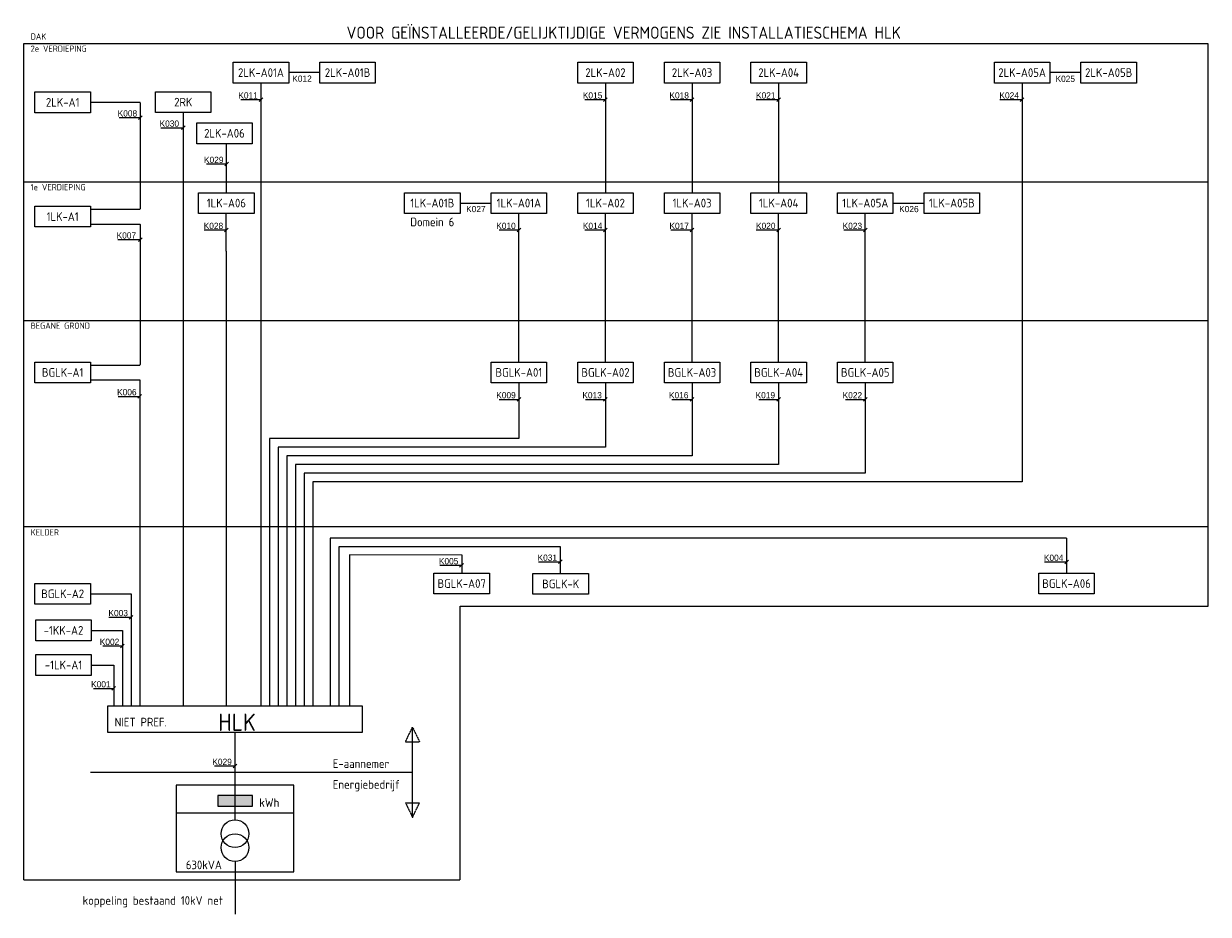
# Model space of a CAD drawing. Header units: millimetres. Extents: x 37000 to 71199, y 350 to 26071.
import ezdxf
from ezdxf.enums import TextEntityAlignment as Align

# ---------------------------------------------------------------- set-up
doc = ezdxf.new("R2010")
doc.units = ezdxf.units.MM
doc.linetypes.add('HIDDEN', pattern=[0.375, 0.25, -0.125])
for name, color, linetype in [('035', 3, 'Continuous'), ('232', 2, 'Continuous'), ('Bouwcontouren', 1, 'HIDDEN'), ('EL$1----', 3, 'Continuous'), ('EL6212--', 3, 'Continuous'), ('EL6222--', 3, 'Continuous'), ('niet preferent', 7, 'Continuous')]:
    doc.layers.add(name, color=color, linetype=linetype)
doc.styles.add('BURO-018', font='BUROFONT.shx', dxfattribs={"height": 1.8})
doc.styles.get("Standard").update_dxf_attribs({"font": 'isocp.shx'})

# ---------------------------------------------------------------- blocks, each defined once
blk = doc.blocks.new('060901')
at = {"color": 0, "linetype": 'Continuous'}
for centre in [(0, 1), (0, -1)]:
    blk.add_circle(centre, 2, dxfattribs=at)
at = {"color": 0, "linetype": 'Continuous', "style": 'BURO-018', "flags": 1}
for tag, p in [('E_ID', (0, 0)), ('E_MATCODE', (0, -3))]:
    blk.add_attdef(tag, p, '', height=1.8, dxfattribs=at)
at = {"color": 0, "linetype": 'Continuous', "style": 'BURO-018'}
blk.add_attdef('E_KODE', text='', height=1.8, dxfattribs=at).set_placement((3, 0), align=Align.MIDDLE_LEFT)
blk = doc.blocks.new('1116A4C')
at = {"color": 0, "linetype": 'Continuous'}
for p, q in [((-5, 4), (-5, 1)), ((5, 4), (-5, 4)), ((5, 1), (5, 4)), ((-5, 1), (5, 1))]:
    blk.add_line(p, q, dxfattribs=at)
blk.add_solid([(-5, 4), (-5, 1), (5, 4), (5, 1)], dxfattribs=at)
at = {"color": 0, "linetype": 'Continuous', "style": 'BURO-018'}
for tag, p in [('E_GKAST', (0, 15)), ('E_GROEP', (0, 9)), ('E_KAST', (0, 6)), ('E_SGROEP', (4.5, 9))]:
    blk.add_attdef(tag, text='', height=1.8, dxfattribs=at).set_placement(p, align=Align.MIDDLE)
at = {"color": 0, "linetype": 'Continuous', "style": 'BURO-018', "flags": 1}
blk.add_attdef('E_MATCODE', text='', height=1.8, dxfattribs=at).set_placement((0, 0), align=Align.MIDDLE)

msp = doc.modelspace()

# ---------------------------------------------------------------- linework, layer by layer
at = {"layer": '035', "ltscale": 10}
for p, q in [((43101, 3077), (43101, 5600)), ((43101, 1877), (43101, 350))]:
    msp.add_line(p, q, dxfattribs=at)
at = {"layer": '232', "color": 3, "ltscale": 10}
for p, q in [((39426, 6373), (46776, 6373)), ((39426, 5600), (39426, 6373)), ((46776, 6373), (46776, 5600)), ((46776, 5600), (39426, 5600))]:
    msp.add_line(p, q, dxfattribs=at)
at = {"layer": '232', "ltscale": 10}
msp.add_line((41401, 3277), (44801, 3277), dxfattribs=at)
at = {"layer": '232', "color": 3, "ltscale": 10}
for points in [[(43050, 24958), (44650, 24958), (44650, 24358), (43050, 24358)], [(45550, 24958), (47150, 24958), (47150, 24358), (45550, 24358)], [(52995, 24958), (54595, 24958), (54595, 24358), (52995, 24358)], [(55495, 24958), (57095, 24958), (57095, 24358), (55495, 24358)], [(57995, 24958), (59595, 24958), (59595, 24358), (57995, 24358)], [(65023, 24958), (66623, 24958), (66623, 24358), (65023, 24358)], [(67523, 24958), (69123, 24958), (69123, 24358), (67523, 24358)], [(37325, 24100), (38925, 24100), (38925, 23500), (37325, 23500)], [(40807, 24106), (42407, 24106), (42407, 23506), (40807, 23506)], [(41995, 23206), (43595, 23206), (43595, 22606), (41995, 22606)], [(42050, 21191), (43650, 21191), (43650, 20591), (42050, 20591)], [(47996, 21191), (49596, 21191), (49596, 20591), (47996, 20591)], [(50495, 21191), (52095, 21191), (52095, 20591), (50495, 20591)], [(52995, 21191), (54595, 21191), (54595, 20591), (52995, 20591)], [(55495, 21191), (57095, 21191), (57095, 20591), (55495, 20591)], [(57995, 21191), (59595, 21191), (59595, 20591), (57995, 20591)], [(60495, 21191), (62095, 21191), (62095, 20591), (60495, 20591)], [(62995, 21191), (64595, 21191), (64595, 20591), (62995, 20591)], [(37325, 20800), (38925, 20800), (38925, 20200), (37325, 20200)], [(37325, 16300), (38925, 16300), (38925, 15700), (37325, 15700)], [(50495, 16300), (52095, 16300), (52095, 15700), (50495, 15700)], [(52995, 16300), (54595, 16300), (54595, 15700), (52995, 15700)], [(55495, 16300), (57095, 16300), (57095, 15700), (55495, 15700)], [(57995, 16300), (59595, 16300), (59595, 15700), (57995, 15700)], [(60495, 16300), (62095, 16300), (62095, 15700), (60495, 15700)], [(48845, 10203), (50445, 10203), (50445, 9603), (48845, 9603)], [(51703, 10192), (53303, 10192), (53303, 9592), (51703, 9592)], [(66306, 10203), (67906, 10203), (67906, 9603), (66306, 9603)], [(37325, 9906), (38925, 9906), (38925, 9306), (37325, 9306)], [(37350, 8850), (38950, 8850), (38950, 8250), (37350, 8250)], [(37350, 7850), (38950, 7850), (38950, 7250), (37350, 7250)]]:
    msp.add_lwpolyline(points, close=True, dxfattribs=at)
at = {"layer": '232', "ltscale": 10}
msp.add_lwpolyline([(41401, 1577), (44801, 1577), (44801, 4077), (41401, 4077)], close=True, dxfattribs=at)
at = {"layer": 'Bouwcontouren', "linetype": 'HIDDEN', "ltscale": 10}
for p, q in [((37000, 25500), (71199, 25500)), ((37000, 1350), (37000, 25500)), ((71199, 9250), (71199, 25500)), ((37000, 21500), (71199, 21500)), ((37000, 17500), (71199, 17500)), ((37000, 11551), (71199, 11551)), ((49600, 9250), (71199, 9250)), ((49600, 1350), (49600, 9250)), ((48021, 5330), (48225, 5753)), ((48225, 3148), (48225, 5753)), ((48225, 5753), (48429, 5330)), ((48021, 5330), (48429, 5330)), ((38925, 4451), (48225, 4451)), ((48021, 3572), (48429, 3572)), ((48021, 3572), (48225, 3148)), ((48225, 3148), (48429, 3572)), ((37000, 1350), (49600, 1350))]:
    msp.add_line(p, q, dxfattribs=at)
at = {"layer": 'EL6222--', "color": 2, "ltscale": 10}
for p, q in [((43850, 24358), (43850, 21191)), ((53795, 24358), (53795, 21191)), ((56295, 24358), (56295, 21191)), ((58795, 24358), (58795, 21191)), ((65823, 24358), (65823, 12838)), ((38950, 23800), (40356, 23800)), ((40366, 23790), (40356, 23800)), ((40366, 23790), (40366, 20724)), ((43850, 21191), (43850, 6373)), ((38950, 20714), (40356, 20714)), ((40356, 20714), (40366, 20724)), ((42850, 19500), (42850, 20591)), ((38950, 20286), (40356, 20286)), ((40366, 20276), (40356, 20286)), ((40366, 20276), (40366, 16224)), ((42850, 19500), (42850, 6373)), ((38950, 16214), (40356, 16214)), ((40356, 16214), (40366, 16224)), ((38950, 15786), (40350, 15786)), ((40350, 15786), (40350, 6373)), ((51295, 15700), (51295, 14088)), ((53795, 15700), (53795, 13838)), ((56295, 15700), (56295, 13588)), ((58795, 15700), (58795, 13338)), ((61295, 15700), (61295, 13088)), ((44100, 14088), (44100, 6373)), ((51295, 14088), (44100, 14088)), ((44350, 13838), (44350, 6373)), ((53795, 13838), (44350, 13838)), ((44600, 13588), (44600, 6373)), ((56295, 13588), (44600, 13588)), ((44850, 13338), (44850, 6373)), ((58795, 13338), (44850, 13338)), ((45100, 13088), (45100, 6373)), ((61295, 13088), (45100, 13088)), ((65823, 12838), (45350, 12838)), ((45350, 12838), (45350, 6373)), ((45850, 11214), (45850, 6373)), ((67106, 11214), (45850, 11214)), ((46100, 10964), (46100, 6373)), ((52483, 10964), (46100, 10964)), ((52488, 10968), (52488, 10206)), ((67106, 11214), (67106, 10203)), ((46406, 10727), (46407, 6371)), ((49644, 10725), (46406, 10727)), ((49644, 10728), (49645, 10203)), ((38950, 9606), (40100, 9606)), ((40100, 9606), (40100, 6373)), ((38950, 8550), (39850, 8550)), ((39850, 8550), (39850, 6373)), ((38950, 7550), (39600, 7550)), ((39600, 7550), (39600, 6373))]:
    msp.add_line(p, q, dxfattribs=at)
at = {"layer": 'EL6222--', "color": 1, "ltscale": 10}
for p, q in [((43267, 23880), (43850, 23880)), ((43797, 23827), (43903, 23933)), ((53202, 23880), (53795, 23880)), ((53742, 23827), (53848, 23933)), ((55674, 23880), (56295, 23880)), ((56242, 23827), (56348, 23933)), ((58148, 23880), (58795, 23880)), ((58742, 23827), (58848, 23933)), ((65181, 23880), (65823, 23880)), ((65770, 23827), (65876, 23933)), ((39755, 23360), (40366, 23360)), ((40313, 23307), (40419, 23413)), ((40955, 23067), (41607, 23067)), ((41554, 23014), (41660, 23120)), ((42277, 22019), (42860, 22019)), ((42807, 21966), (42913, 22072)), ((39715, 19837), (40366, 19837)), ((40313, 19784), (40419, 19890)), ((42212, 20113), (42850, 20113)), ((42797, 20060), (42903, 20166)), ((50731, 20113), (51295, 20113)), ((51242, 20060), (51348, 20166)), ((53198, 20113), (53795, 20113)), ((53742, 20060), (53848, 20166)), ((55683, 20113), (56295, 20113)), ((56242, 20060), (56348, 20166)), ((58146, 20113), (58795, 20113)), ((58742, 20060), (58848, 20166)), ((60678, 20113), (61295, 20113)), ((61242, 20060), (61348, 20166)), ((39729, 15309), (40350, 15309)), ((40297, 15255), (40403, 15362)), ((50729, 15222), (51295, 15222)), ((51242, 15169), (51348, 15275)), ((53217, 15222), (53795, 15222)), ((53742, 15169), (53848, 15275)), ((55709, 15222), (56295, 15222)), ((56242, 15169), (56348, 15275)), ((58218, 15222), (58795, 15222)), ((58742, 15169), (58848, 15275)), ((60721, 15222), (61295, 15222)), ((61242, 15169), (61348, 15275)), ((49017, 10429), (49639, 10429)), ((49586, 10376), (49692, 10482)), ((51865, 10531), (52488, 10531)), ((52435, 10478), (52541, 10584)), ((66471, 10527), (67106, 10527)), ((67052, 10474), (67159, 10580)), ((39461, 8931), (40100, 8931)), ((40047, 8878), (40153, 8984)), ((39280, 8100), (39850, 8100)), ((39797, 8047), (39903, 8153)), ((39012, 6875), (39600, 6875)), ((39547, 6822), (39653, 6928)), ((42513, 4635), (43101, 4635)), ((43048, 4582), (43154, 4688))]:
    msp.add_line(p, q, dxfattribs=at)
at = {"layer": 'niet preferent', "color": 2, "ltscale": 10}
for p, q in [((45550, 24658), (44650, 24658)), ((67523, 24658), (66623, 24658)), ((41607, 23506), (41607, 6373)), ((42859, 21191), (42858, 22605)), ((49595, 20891), (50495, 20891)), ((62095, 20891), (62995, 20891)), ((51295, 16300), (51295, 20591)), ((53795, 16300), (53795, 20591)), ((56295, 16300), (56295, 20591)), ((58795, 16300), (58795, 20591)), ((61295, 16300), (61295, 20591))]:
    msp.add_line(p, q, dxfattribs=at)

# ---------------------------------------------------------------- block references
at = {"layer": '035', "xscale": 200, "yscale": 200, "zscale": 200, "rotation": 180}
msp.add_blockref('060901', (43101, 2477), dxfattribs=at)
at = {"layer": 'EL6212--', "xscale": 100, "yscale": 100, "zscale": 100}
msp.add_blockref('1116A4C', (43101, 3377), dxfattribs=at)

# ---------------------------------------------------------------- texts
at = {"layer": '232', "ltscale": 10}
for s, p in [('2LK-A01A', (43850, 24658)), ('2LK-A01B', (46350, 24658)), ('2LK-A02', (53795, 24658)), ('2LK-A03', (56295, 24658)), ('2LK-A04', (58795, 24658)), ('2LK-A05A', (65823, 24658)), ('2LK-A05B', (68323, 24658)), ('2LK-A1', (38125, 23800)), ('2RK', (41607, 23806)), ('2LK-A06', (42795, 22906)), ('1LK-A06', (42850, 20891)), ('1LK-A01B', (48796, 20891)), ('1LK-A01A', (51295, 20891)), ('1LK-A02', (53795, 20891)), ('1LK-A03', (56295, 20891)), ('1LK-A04', (58795, 20891)), ('1LK-A05A', (61295, 20891)), ('1LK-A05B', (63795, 20891)), ('1LK-A1', (38125, 20500)), ('Domein 6', (48796, 20345)), ('BGLK-A1', (38125, 16000)), ('BGLK-A01', (51295, 16000)), ('BGLK-A02', (53795, 16000)), ('BGLK-A03', (56295, 16000)), ('BGLK-A04', (58795, 16000)), ('BGLK-A05', (61295, 16000)), ('BGLK-A07', (49645, 9903)), ('BGLK-K', (52503, 9892)), ('BGLK-A06', (67106, 9903)), ('BGLK-A2', (38125, 9606)), ('-1KK-A2', (38150, 8550)), ('-1LK-A1', (38150, 7550)), ('630kVA', (42201, 1777))]:
    msp.add_text(s, height=250, dxfattribs=at).set_placement(p, align=Align.MIDDLE)
at = {"layer": '232', "color": 4, "ltscale": 10}
msp.add_text('HLK', height=500, dxfattribs=at).set_placement((43159, 5897), align=Align.MIDDLE)
at = {"layer": '232', "ltscale": 10}
msp.add_text('NIET PREF.', height=250, dxfattribs=at).set_placement((39626, 5776))
for s, p in [('E-aannemer', (45925, 4701)), ('Energiebedrijf', (45925, 4101)), ('kWh', (43801, 3577)), ('koppeling bestaand 10kV net', (38701, 750))]:
    msp.add_text(s, height=250, dxfattribs=at).set_placement(p, align=Align.MIDDLE_LEFT)
at = {"layer": 'Bouwcontouren', "color": 3, "ltscale": 10}
msp.add_text('VOOR GEÏNSTALLEERDE/GELIJKTIJDIGE VERMOGENS ZIE INSTALLATIESCHEMA HLK', height=350, dxfattribs=at).set_placement((46321, 25812), align=Align.MIDDLE_LEFT)
at = {"layer": 'Bouwcontouren', "ltscale": 10}
for s, p in [('DAK', (37200, 25700)), ('2e VERDIEPING', (37200, 25350)), ('1e VERDIEPING', (37200, 21350)), ('BEGANE GROND', (37200, 17350)), ('KELDER', (37200, 11381))]:
    msp.add_text(s, height=180, dxfattribs=at).set_placement(p, align=Align.MIDDLE_LEFT)
at = {"layer": 'EL$1----', "color": 1, "style": 'BURO-018'}
for s, p in [('K012', (45316, 24484)), ('K025', (67350, 24479)), ('K011', (43759, 24000)), ('K015', (53704, 24000)), ('K018', (56204, 24000)), ('K021', (58704, 24000)), ('K024', (65731, 24000)), ('K008', (40275, 23480)), ('K030', (41485, 23186)), ('K029', (42768, 22138)), ('K027', (50336, 20718)), ('K026', (62836, 20718)), ('K028', (42759, 20232)), ('K010', (51204, 20232)), ('K014', (53704, 20232)), ('K017', (56204, 20232)), ('K020', (58704, 20232)), ('K023', (61204, 20232)), ('K007', (40245, 19956)), ('K006', (40259, 15428)), ('K009', (51204, 15341)), ('K013', (53691, 15341)), ('K016', (56191, 15341)), ('K019', (58691, 15341)), ('K022', (61204, 15341)), ('K005', (49548, 10549)), ('K031', (52397, 10650)), ('K004', (67014, 10647)), ('K003', (40009, 9051)), ('K002', (39759, 8219)), ('K001', (39509, 6994)), ('K029', (43009, 4754))]:
    msp.add_text(s, height=180, dxfattribs=at).set_placement(p, align=Align.MIDDLE_RIGHT)

doc.saveas('drawing.dxf')
